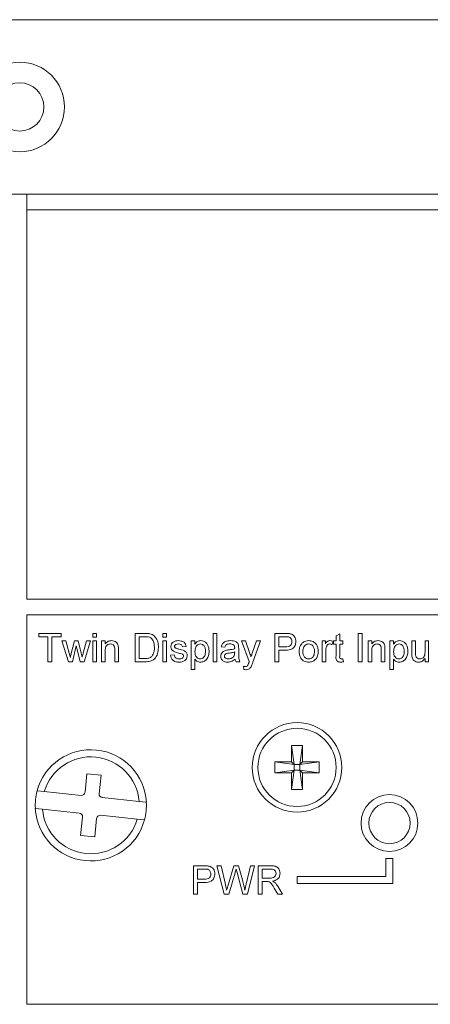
# Model space of a CAD drawing. Header units: millimetres. Extents: x 0 to 1118, y 0 to 864.
# Tile 115 of 256: x 256 to 263, y 442 to 459. Entities that reach past the tile are written whole.
import ezdxf

# ---------------------------------------------------------------- set-up
doc = ezdxf.new("R2010")
doc.units = ezdxf.units.MM

msp = doc.modelspace()

# ---------------------------------------------------------------- linework, layer by layer
at = {"color": 7, "linetype": 'Continuous', "lineweight": 15}
for p, q in [((292.377, 458.95), (219.627, 458.95)), ((292.377, 455.879), (219.627, 455.879)), ((256.127, 455.879), (256.127, 455.604)), ((256.127, 448.754), (256.127, 455.604)), ((256.127, 455.604), (292.377, 455.604)), ((256.127, 448.754), (292.377, 448.754)), ((256.127, 441.63), (256.127, 448.48)), ((256.127, 448.48), (292.377, 448.48)), ((256.338, 448.097), (256.338, 448.155)), ((256.338, 448.155), (256.729, 448.155)), ((256.499, 448.097), (256.338, 448.097)), ((256.499, 447.655), (256.499, 448.097)), ((256.729, 448.097), (256.569, 448.097)), ((256.569, 448.097), (256.569, 447.655)), ((256.729, 448.155), (256.729, 448.097)), ((257.287, 448.155), (257.351, 448.155)), ((257.287, 448.091), (257.287, 448.155)), ((257.351, 448.091), (257.287, 448.091)), ((257.351, 448.155), (257.351, 448.091)), ((258.031, 448.155), (258.202, 448.155)), ((258.031, 447.655), (258.031, 448.155)), ((258.101, 448.097), (258.101, 447.713)), ((258.202, 448.097), (258.101, 448.097)), ((258.518, 448.155), (258.582, 448.155)), ((258.518, 448.091), (258.518, 448.155)), ((258.582, 448.091), (258.518, 448.091)), ((258.582, 448.155), (258.582, 448.091)), ((259.402, 448.155), (259.467, 448.155)), ((259.402, 447.655), (259.402, 448.155)), ((259.467, 448.155), (259.467, 447.655)), ((260.486, 448.155), (260.669, 448.155)), ((260.486, 447.655), (260.486, 448.155)), ((260.556, 448.097), (260.556, 447.918)), ((260.676, 448.097), (260.556, 448.097)), ((261.563, 448.109), (261.627, 448.146)), ((261.563, 448.021), (261.563, 448.109)), ((261.627, 448.146), (261.627, 448.021)), ((261.954, 448.155), (262.024, 448.155)), ((261.954, 447.655), (261.954, 448.155)), ((262.024, 448.155), (262.024, 447.655)), ((256.745, 448.021), (256.812, 448.021)), ((256.859, 447.655), (256.745, 448.021)), ((256.812, 448.021), (256.873, 447.808)), ((256.909, 447.804), (256.963, 448.021)), ((256.995, 447.936), (256.928, 447.655)), ((256.963, 448.021), (257.029, 448.021)), ((257.01, 447.87), (256.995, 447.936)), ((257.029, 448.021), (257.083, 447.806)), ((257.117, 447.808), (257.178, 448.021)), ((257.245, 448.021), (257.137, 447.655)), ((257.178, 448.021), (257.245, 448.021)), ((257.287, 448.021), (257.351, 448.021)), ((257.287, 447.655), (257.287, 448.021)), ((257.351, 448.021), (257.351, 447.655)), ((257.441, 448.021), (257.505, 448.021)), ((257.441, 447.655), (257.441, 448.021)), ((257.505, 448.021), (257.505, 447.97)), ((258.518, 448.021), (258.582, 448.021)), ((258.518, 447.655), (258.518, 448.021)), ((258.582, 448.021), (258.582, 447.655)), ((258.928, 447.924), (258.864, 447.918)), ((259.018, 448.021), (259.082, 448.021)), ((259.018, 447.521), (259.018, 448.021)), ((259.082, 448.021), (259.082, 447.963)), ((259.608, 447.912), (259.543, 447.918)), ((259.902, 448.021), (259.97, 448.021)), ((260.037, 447.658), (259.902, 448.021)), ((259.97, 448.021), (260.042, 447.82)), ((260.091, 447.808), (260.165, 448.021)), ((260.233, 448.021), (260.102, 447.647)), ((260.165, 448.021), (260.233, 448.021)), ((260.556, 447.918), (260.677, 447.918)), ((261.319, 448.021), (261.377, 448.021)), ((261.319, 447.655), (261.319, 448.021)), ((261.377, 448.021), (261.377, 447.97)), ((261.511, 448.01), (261.491, 447.954)), ((261.518, 448.021), (261.563, 448.021)), ((261.518, 447.963), (261.518, 448.021)), ((261.563, 447.963), (261.518, 447.963)), ((261.563, 447.758), (261.563, 447.963)), ((261.627, 448.021), (261.684, 448.021)), ((261.627, 447.963), (261.627, 447.756)), ((261.684, 447.963), (261.627, 447.963)), ((261.684, 448.021), (261.684, 447.963)), ((262.127, 448.021), (262.191, 448.021)), ((262.127, 447.655), (262.127, 448.021)), ((262.191, 448.021), (262.191, 447.97)), ((262.511, 448.021), (262.575, 448.021)), ((262.511, 447.521), (262.511, 448.021)), ((262.575, 448.021), (262.575, 447.963)), ((262.896, 448.021), (262.96, 448.021)), ((262.896, 447.795), (262.896, 448.021)), ((262.96, 448.021), (262.96, 447.822)), ((263.127, 448.021), (263.191, 448.021)), ((263.127, 447.829), (263.127, 448.021)), ((263.191, 448.021), (263.191, 447.655)), ((256.873, 447.808), (256.892, 447.731)), ((257.063, 447.655), (257.01, 447.87)), ((257.083, 447.806), (257.098, 447.739)), ((257.098, 447.739), (257.117, 447.808)), ((257.505, 447.851), (257.505, 447.655)), ((257.672, 447.655), (257.672, 447.873)), ((257.736, 447.879), (257.736, 447.655)), ((258.652, 447.771), (258.717, 447.777)), ((259.78, 447.81), (259.781, 447.828)), ((259.851, 447.892), (259.851, 447.814)), ((260.679, 447.86), (260.556, 447.86)), ((260.556, 447.86), (260.556, 447.655)), ((261.383, 447.849), (261.383, 447.655)), ((262.191, 447.851), (262.191, 447.655)), ((262.358, 447.655), (262.358, 447.873)), ((262.422, 447.879), (262.422, 447.655)), ((256.569, 447.655), (256.499, 447.655)), ((256.928, 447.655), (256.859, 447.655)), ((257.137, 447.655), (257.063, 447.655)), ((257.351, 447.655), (257.287, 447.655)), ((257.505, 447.655), (257.441, 447.655)), ((257.736, 447.655), (257.672, 447.655)), ((258.21, 447.655), (258.031, 447.655)), ((258.101, 447.713), (258.204, 447.713)), ((258.582, 447.655), (258.518, 447.655)), ((259.082, 447.701), (259.082, 447.521)), ((259.467, 447.655), (259.402, 447.655)), ((259.87, 447.655), (259.806, 447.655)), ((259.941, 447.521), (259.934, 447.577)), ((260.556, 447.655), (260.486, 447.655)), ((261.383, 447.655), (261.319, 447.655)), ((261.684, 447.708), (261.691, 447.654)), ((262.024, 447.655), (261.954, 447.655)), ((262.191, 447.655), (262.127, 447.655)), ((262.422, 447.655), (262.358, 447.655)), ((262.575, 447.701), (262.575, 447.521)), ((263.127, 447.655), (263.127, 447.715)), ((263.191, 447.655), (263.127, 447.655)), ((259.082, 447.521), (259.018, 447.521)), ((262.575, 447.521), (262.511, 447.521)), ((260.778, 446.185), (260.976, 446.185)), ((260.778, 445.896), (260.778, 446.185)), ((260.778, 446.185), (260.827, 445.847)), ((260.976, 446.185), (260.926, 445.847)), ((260.976, 446.185), (260.976, 445.896)), ((260.489, 445.896), (260.827, 445.847)), ((260.489, 445.896), (260.778, 445.896)), ((260.489, 445.699), (260.489, 445.896)), ((260.827, 445.847), (260.778, 445.896)), ((260.827, 445.748), (260.827, 445.847)), ((260.827, 445.847), (260.926, 445.847)), ((261.264, 445.896), (260.926, 445.847)), ((260.976, 445.896), (260.926, 445.847)), ((260.926, 445.847), (260.926, 445.748)), ((260.976, 445.896), (261.264, 445.896)), ((261.264, 445.896), (261.264, 445.699)), ((257.183, 445.684), (257.15, 445.361)), ((257.432, 445.658), (257.183, 445.684)), ((257.399, 445.335), (257.432, 445.658)), ((260.489, 445.699), (260.827, 445.748)), ((260.778, 445.699), (260.489, 445.699)), ((260.778, 445.699), (260.827, 445.748)), ((260.778, 445.41), (260.827, 445.748)), ((260.778, 445.41), (260.778, 445.699)), ((260.926, 445.748), (260.827, 445.748)), ((260.976, 445.41), (260.926, 445.748)), ((260.926, 445.748), (260.976, 445.699)), ((261.264, 445.699), (260.926, 445.748)), ((260.976, 445.699), (260.976, 445.41)), ((261.264, 445.699), (260.976, 445.699)), ((256.434, 445.372), (256.308, 445.385)), ((257.081, 445.305), (256.434, 445.372)), ((260.976, 445.41), (260.778, 445.41)), ((258.101, 445.2), (257.454, 445.266)), ((258.228, 445.186), (258.101, 445.2)), ((256.276, 445.074), (256.402, 445.061)), ((256.402, 445.061), (257.049, 444.994)), ((257.422, 444.955), (258.069, 444.889)), ((257.105, 444.925), (257.072, 444.602)), ((257.32, 444.576), (257.354, 444.9)), ((258.069, 444.889), (258.196, 444.876)), ((257.072, 444.602), (257.32, 444.576)), ((262.564, 444.193), (262.439, 444.193)), ((262.439, 444.193), (262.439, 443.88)), ((262.564, 443.755), (262.564, 444.193)), ((259.059, 444.068), (259.243, 444.068)), ((259.059, 443.568), (259.059, 444.068)), ((259.249, 444.01), (259.13, 444.01)), ((259.13, 444.01), (259.13, 443.83)), ((259.47, 444.068), (259.543, 444.068)), ((259.596, 443.568), (259.47, 444.068)), ((259.543, 444.068), (259.617, 443.739)), ((259.665, 443.726), (259.764, 444.068)), ((259.787, 443.942), (259.679, 443.568)), ((259.764, 444.068), (259.849, 444.068)), ((259.926, 443.568), (259.822, 443.95)), ((259.849, 444.068), (259.92, 443.817)), ((259.983, 443.741), (260.057, 444.068)), ((260.13, 444.068), (260.004, 443.568)), ((260.057, 444.068), (260.13, 444.068)), ((260.194, 444.068), (260.411, 444.068)), ((260.194, 443.568), (260.194, 444.068)), ((260.265, 444.01), (260.265, 443.85)), ((260.414, 444.01), (260.265, 444.01)), ((259.13, 443.83), (259.251, 443.83)), ((259.252, 443.773), (259.13, 443.773)), ((259.13, 443.773), (259.13, 443.568)), ((260.265, 443.85), (260.399, 443.85)), ((260.337, 443.792), (260.265, 443.792)), ((260.265, 443.792), (260.265, 443.568)), ((262.439, 443.88), (260.877, 443.88)), ((260.877, 443.88), (260.877, 443.755)), ((260.877, 443.755), (262.564, 443.755)), ((259.13, 443.568), (259.059, 443.568)), ((259.679, 443.568), (259.596, 443.568)), ((260.004, 443.568), (259.926, 443.568)), ((260.265, 443.568), (260.194, 443.568)), ((260.539, 443.568), (260.477, 443.673)), ((260.538, 443.706), (260.62, 443.568)), ((260.62, 443.568), (260.539, 443.568)), ((256.127, 441.63), (292.377, 441.63))]:
    msp.add_line(p, q, dxfattribs=at)
for centre, radius in [((256.002, 457.415), 0.787), ((256.002, 457.415), 0.425), ((260.877, 445.798), 0.787), ((260.877, 445.798), 0.688), ((262.502, 444.818), 0.5), ((262.502, 444.818), 0.363)]:
    msp.add_circle(centre, radius, dxfattribs=at)
for centre, radius, start, end in [((257.252, 445.13), 0.978, 3.3035, 164.9075), ((257.252, 445.13), 0.853, 4.6666, 163.5444), ((257.252, 445.13), 0.977, 164.9075, 183.3035), ((257.088, 445.367), 0.0625, 264.1055, 354.1055), ((257.461, 445.328), 0.0625, 174.1055, 264.1055), ((257.252, 445.13), 0.977, 344.9075, 3.3035), ((257.252, 445.13), 0.978, 183.3035, 344.9075), ((257.252, 445.13), 0.852, 184.6666, 343.5444), ((257.043, 444.932), 0.0625, 354.1055, 84.1055), ((257.416, 444.893), 0.0625, 84.1055, 174.1055)]:
    msp.add_arc(centre, radius, start, end, dxfattribs=at)
for points, knots in [([(258.202, 448.155), (258.218, 448.155), (258.248, 448.155), (258.277, 448.15), (258.29, 448.148)], [0, 0, 0, 0, 0.560174, 1, 1, 1, 1]), ([(258.285, 448.087), (258.27, 448.091), (258.243, 448.097), (258.215, 448.097), (258.202, 448.097)], [0, 0, 0, 0, 0.559255, 1, 1, 1, 1]), ([(258.37, 447.909), (258.368, 447.949), (258.365, 448.004), (258.325, 448.064), (258.298, 448.079), (258.285, 448.087)], [0, 0, 0, 0, 0.55915, 0.78004, 1, 1, 1, 1]), ([(258.29, 448.148), (258.305, 448.144), (258.331, 448.136), (258.353, 448.12), (258.363, 448.112)], [0, 0, 0, 0, 0.559847, 1, 1, 1, 1]), ([(258.363, 448.112), (258.377, 448.097), (258.407, 448.066), (258.435, 447.995), (258.439, 447.941), (258.441, 447.908)], [0, 0, 0, 0, 0.279769, 0.559929, 1, 1, 1, 1]), ([(260.669, 448.155), (260.683, 448.155), (260.708, 448.155), (260.733, 448.152), (260.744, 448.15)], [0, 0, 0, 0, 0.560101, 1, 1, 1, 1]), ([(260.733, 448.093), (260.723, 448.095), (260.703, 448.098), (260.684, 448.097), (260.676, 448.097)], [0, 0, 0, 0, 0.559585, 1, 1, 1, 1]), ([(260.787, 448.009), (260.786, 448.019), (260.785, 448.039), (260.773, 448.065), (260.755, 448.084), (260.741, 448.09), (260.733, 448.093)], [0, 0, 0, 0, 0.280261, 0.560078, 0.78015, 1, 1, 1, 1]), ([(260.744, 448.15), (260.762, 448.146), (260.798, 448.137), (260.835, 448.099), (260.854, 448.055), (260.857, 448.026), (260.858, 448.011)], [0, 0, 0, 0, 0.280013, 0.55891, 0.779396, 1, 1, 1, 1]), ([(257.505, 447.97), (257.512, 447.979), (257.527, 447.999), (257.565, 448.022), (257.597, 448.025), (257.616, 448.027)], [0, 0, 0, 0, 0.280554, 0.560815, 1, 1, 1, 1]), ([(257.598, 447.969), (257.588, 447.968), (257.566, 447.967), (257.537, 447.951), (257.507, 447.914), (257.506, 447.877), (257.505, 447.851)], [0, 0, 0, 0, 0.187273, 0.374362, 0.56054, 1, 1, 1, 1]), ([(257.672, 447.873), (257.672, 447.886), (257.671, 447.912), (257.658, 447.947), (257.629, 447.967), (257.609, 447.968), (257.598, 447.969)], [0, 0, 0, 0, 0.28168, 0.559785, 0.779587, 1, 1, 1, 1]), ([(257.616, 448.027), (257.631, 448.026), (257.661, 448.023), (257.699, 448.004), (257.723, 447.973), (257.729, 447.95), (257.732, 447.939)], [0, 0, 0, 0, 0.280216, 0.559971, 0.779636, 1, 1, 1, 1]), ([(257.732, 447.939), (257.734, 447.927), (257.736, 447.908), (257.736, 447.888), (257.736, 447.879)], [0, 0, 0, 0, 0.559791, 1, 1, 1, 1]), ([(258.441, 447.908), (258.438, 447.871), (258.433, 447.799), (258.382, 447.704), (258.296, 447.659), (258.239, 447.656), (258.21, 447.655)], [0, 0, 0, 0, 0.28084, 0.5599517, 0.7790685, 1, 1, 1, 1]), ([(258.322, 447.748), (258.339, 447.776), (258.369, 447.826), (258.37, 447.883), (258.37, 447.909)], [0, 0, 0, 0, 0.557452, 1, 1, 1, 1]), ([(258.659, 447.921), (258.661, 447.939), (258.666, 447.97), (258.689, 447.992), (258.699, 448.001)], [0, 0, 0, 0, 0.558927, 1, 1, 1, 1]), ([(258.801, 447.807), (258.769, 447.815), (258.728, 447.825), (258.686, 447.853), (258.665, 447.879), (258.661, 447.904), (258.659, 447.921)], [0, 0, 0, 0, 0.501321, 0.626592, 0.751817, 1, 1, 1, 1]), ([(258.699, 448.001), (258.715, 448.01), (258.743, 448.025), (258.774, 448.026), (258.788, 448.027)], [0, 0, 0, 0, 0.5589377, 1, 1, 1, 1]), ([(258.793, 447.969), (258.778, 447.969), (258.754, 447.968), (258.732, 447.952), (258.724, 447.939), (258.723, 447.931), (258.723, 447.927)], [0, 0, 0, 0, 0.49977, 0.749095, 0.874592, 1, 1, 1, 1]), ([(258.723, 447.927), (258.723, 447.924), (258.724, 447.917), (258.728, 447.911), (258.73, 447.908)], [0, 0, 0, 0, 0.559236, 1, 1, 1, 1]), ([(258.73, 447.908), (258.733, 447.905), (258.739, 447.899), (258.747, 447.895), (258.751, 447.894)], [0, 0, 0, 0, 0.559084, 1, 1, 1, 1]), ([(258.788, 448.027), (258.806, 448.026), (258.842, 448.024), (258.89, 448.004), (258.92, 447.966), (258.925, 447.938), (258.928, 447.924)], [0, 0, 0, 0, 0.280737, 0.560427, 0.77945, 1, 1, 1, 1]), ([(258.864, 447.918), (258.862, 447.927), (258.857, 447.944), (258.831, 447.967), (258.807, 447.968), (258.793, 447.969)], [0, 0, 0, 0, 0.2803044, 0.560237, 1, 1, 1, 1]), ([(259.082, 447.963), (259.096, 447.983), (259.121, 448.019), (259.164, 448.025), (259.183, 448.027)], [0, 0, 0, 0, 0.560159, 1, 1, 1, 1]), ([(259.176, 447.969), (259.165, 447.968), (259.142, 447.965), (259.115, 447.942), (259.086, 447.901), (259.084, 447.862), (259.082, 447.835)], [0, 0, 0, 0, 0.186313, 0.373288, 0.560513, 1, 1, 1, 1]), ([(259.268, 447.84), (259.267, 447.856), (259.266, 447.889), (259.248, 447.933), (259.215, 447.963), (259.189, 447.967), (259.176, 447.969)], [0, 0, 0, 0, 0.281282, 0.560954, 0.780919, 1, 1, 1, 1]), ([(259.183, 448.027), (259.2, 448.025), (259.234, 448.023), (259.277, 447.995), (259.322, 447.937), (259.328, 447.88), (259.332, 447.841)], [0, 0, 0, 0, 0.1870904, 0.3740516, 0.5611041, 1, 1, 1, 1]), ([(259.543, 447.918), (259.549, 447.938), (259.561, 447.978), (259.624, 448.022), (259.677, 448.025), (259.709, 448.027)], [0, 0, 0, 0, 0.28043, 0.559303, 1, 1, 1, 1]), ([(259.697, 447.969), (259.687, 447.969), (259.665, 447.968), (259.634, 447.959), (259.616, 447.936), (259.61, 447.92), (259.608, 447.912)], [0, 0, 0, 0, 0.280855, 0.559751, 0.7795, 1, 1, 1, 1]), ([(259.764, 447.95), (259.753, 447.957), (259.732, 447.969), (259.708, 447.969), (259.697, 447.969)], [0, 0, 0, 0, 0.557871, 1, 1, 1, 1]), ([(259.709, 448.027), (259.742, 448.025), (259.789, 448.023), (259.837, 447.984), (259.844, 447.959), (259.848, 447.947)], [0, 0, 0, 0, 0.559253, 0.779195, 1, 1, 1, 1]), ([(259.781, 447.901), (259.78, 447.911), (259.78, 447.929), (259.769, 447.944), (259.764, 447.95)], [0, 0, 0, 0, 0.5619027, 1, 1, 1, 1]), ([(259.78, 447.886), (259.78, 447.887), (259.78, 447.89), (259.78, 447.895), (259.781, 447.898), (259.781, 447.901)], [0, 0, 0, 0, 0.250088, 0.500176, 1, 1, 1, 1]), ([(259.848, 447.947), (259.849, 447.937), (259.851, 447.918), (259.851, 447.9), (259.851, 447.892)], [0, 0, 0, 0, 0.5598174, 1, 1, 1, 1]), ([(260.677, 447.918), (260.692, 447.919), (260.723, 447.92), (260.764, 447.938), (260.785, 447.973), (260.786, 447.997), (260.787, 448.009)], [0, 0, 0, 0, 0.281401, 0.559753, 0.779356, 1, 1, 1, 1]), ([(260.858, 448.011), (260.855, 447.986), (260.85, 447.937), (260.786, 447.864), (260.719, 447.862), (260.679, 447.86)], [0, 0, 0, 0, 0.280751, 0.559708, 1, 1, 1, 1]), ([(260.915, 447.838), (260.917, 447.869), (260.919, 447.925), (260.955, 447.968), (260.97, 447.987)], [0, 0, 0, 0, 0.560963, 1, 1, 1, 1]), ([(260.97, 447.987), (260.989, 448), (261.023, 448.023), (261.064, 448.026), (261.082, 448.027)], [0, 0, 0, 0, 0.559033, 1, 1, 1, 1]), ([(261.082, 447.969), (261.07, 447.968), (261.047, 447.966), (261.016, 447.947), (260.984, 447.907), (260.981, 447.866), (260.979, 447.838)], [0, 0, 0, 0, 0.187137, 0.374025, 0.561097, 1, 1, 1, 1]), ([(261.082, 448.027), (261.108, 448.024), (261.161, 448.018), (261.218, 447.967), (261.245, 447.905), (261.247, 447.864), (261.249, 447.843)], [0, 0, 0, 0, 0.279556, 0.5586, 0.778991, 1, 1, 1, 1]), ([(261.184, 447.84), (261.184, 447.857), (261.182, 447.892), (261.16, 447.936), (261.123, 447.965), (261.096, 447.968), (261.082, 447.969)], [0, 0, 0, 0, 0.281064, 0.560316, 0.780174, 1, 1, 1, 1]), ([(261.377, 447.97), (261.386, 447.986), (261.4, 448.009), (261.43, 448.025), (261.444, 448.026), (261.451, 448.027)], [0, 0, 0, 0, 0.559599, 0.779772, 1, 1, 1, 1]), ([(261.393, 447.922), (261.39, 447.909), (261.384, 447.885), (261.383, 447.86), (261.383, 447.849)], [0, 0, 0, 0, 0.5598877, 1, 1, 1, 1]), ([(261.449, 447.969), (261.442, 447.968), (261.427, 447.967), (261.405, 447.951), (261.398, 447.933), (261.393, 447.922)], [0, 0, 0, 0, 0.280305, 0.560911, 1, 1, 1, 1]), ([(261.491, 447.954), (261.484, 447.959), (261.471, 447.967), (261.456, 447.969), (261.449, 447.969)], [0, 0, 0, 0, 0.560116, 1, 1, 1, 1]), ([(261.451, 448.027), (261.463, 448.026), (261.484, 448.024), (261.503, 448.014), (261.511, 448.01)], [0, 0, 0, 0, 0.559546, 1, 1, 1, 1]), ([(262.191, 447.97), (262.198, 447.979), (262.213, 447.999), (262.251, 448.022), (262.283, 448.025), (262.302, 448.027)], [0, 0, 0, 0, 0.280554, 0.560815, 1, 1, 1, 1]), ([(262.284, 447.969), (262.274, 447.968), (262.252, 447.967), (262.223, 447.951), (262.192, 447.914), (262.192, 447.877), (262.191, 447.851)], [0, 0, 0, 0, 0.187273, 0.374362, 0.56054, 1, 1, 1, 1]), ([(262.358, 447.873), (262.357, 447.886), (262.357, 447.912), (262.344, 447.947), (262.315, 447.967), (262.295, 447.968), (262.284, 447.969)], [0, 0, 0, 0, 0.2816799, 0.5597852, 0.7795872, 1, 1, 1, 1]), ([(262.302, 448.027), (262.317, 448.026), (262.347, 448.023), (262.385, 448.004), (262.409, 447.973), (262.415, 447.95), (262.418, 447.939)], [0, 0, 0, 0, 0.280216, 0.559971, 0.779636, 1, 1, 1, 1]), ([(262.418, 447.939), (262.42, 447.927), (262.422, 447.908), (262.422, 447.888), (262.422, 447.879)], [0, 0, 0, 0, 0.559791, 1, 1, 1, 1]), ([(262.575, 447.963), (262.59, 447.983), (262.615, 448.019), (262.658, 448.025), (262.677, 448.027)], [0, 0, 0, 0, 0.560159, 1, 1, 1, 1]), ([(262.67, 447.969), (262.659, 447.968), (262.636, 447.965), (262.609, 447.942), (262.58, 447.901), (262.577, 447.862), (262.575, 447.835)], [0, 0, 0, 0, 0.186313, 0.373288, 0.560513, 1, 1, 1, 1]), ([(262.761, 447.84), (262.761, 447.856), (262.759, 447.889), (262.741, 447.933), (262.709, 447.963), (262.683, 447.967), (262.67, 447.969)], [0, 0, 0, 0, 0.281282, 0.560954, 0.780919, 1, 1, 1, 1]), ([(262.677, 448.027), (262.694, 448.025), (262.727, 448.023), (262.771, 447.995), (262.816, 447.937), (262.822, 447.88), (262.825, 447.841)], [0, 0, 0, 0, 0.18709, 0.374052, 0.561104, 1, 1, 1, 1]), ([(256.892, 447.731), (256.895, 447.745), (256.9, 447.769), (256.906, 447.794), (256.909, 447.804)], [0, 0, 0, 0, 0.559994, 1, 1, 1, 1]), ([(258.204, 447.713), (258.228, 447.713), (258.272, 447.713), (258.307, 447.737), (258.322, 447.748)], [0, 0, 0, 0, 0.561861, 1, 1, 1, 1]), ([(258.804, 447.649), (258.784, 447.65), (258.744, 447.652), (258.692, 447.679), (258.663, 447.724), (258.656, 447.755), (258.652, 447.771)], [0, 0, 0, 0, 0.280739, 0.559297, 0.779311, 1, 1, 1, 1]), ([(258.717, 447.777), (258.719, 447.765), (258.724, 447.742), (258.755, 447.711), (258.786, 447.708), (258.805, 447.706)], [0, 0, 0, 0, 0.281314, 0.561069, 1, 1, 1, 1]), ([(258.751, 447.894), (258.76, 447.891), (258.776, 447.886), (258.792, 447.882), (258.799, 447.88)], [0, 0, 0, 0, 0.5599649, 1, 1, 1, 1]), ([(258.799, 447.88), (258.833, 447.871), (258.874, 447.861), (258.918, 447.834), (258.935, 447.814), (258.946, 447.791), (258.947, 447.773), (258.947, 447.765)], [0, 0, 0, 0, 0.500446, 0.625396, 0.750274, 0.875069, 1, 1, 1, 1]), ([(258.861, 447.788), (258.85, 447.792), (258.83, 447.799), (258.81, 447.804), (258.801, 447.807)], [0, 0, 0, 0, 0.559788, 1, 1, 1, 1]), ([(258.947, 447.765), (258.944, 447.746), (258.938, 447.707), (258.884, 447.657), (258.835, 447.652), (258.804, 447.649)], [0, 0, 0, 0, 0.279926, 0.5600378, 1, 1, 1, 1]), ([(258.805, 447.706), (258.815, 447.707), (258.834, 447.708), (258.86, 447.717), (258.879, 447.735), (258.882, 447.751), (258.883, 447.758)], [0, 0, 0, 0, 0.281188, 0.560952, 0.781095, 1, 1, 1, 1]), ([(258.883, 447.758), (258.883, 447.762), (258.882, 447.769), (258.874, 447.78), (258.866, 447.785), (258.861, 447.788)], [0, 0, 0, 0, 0.279757, 0.559839, 1, 1, 1, 1]), ([(259.082, 447.835), (259.083, 447.818), (259.084, 447.785), (259.102, 447.742), (259.135, 447.712), (259.161, 447.708), (259.174, 447.706)], [0, 0, 0, 0, 0.2812258, 0.5607439, 0.7806464, 1, 1, 1, 1]), ([(259.174, 447.706), (259.185, 447.708), (259.208, 447.71), (259.236, 447.732), (259.265, 447.773), (259.266, 447.812), (259.268, 447.84)], [0, 0, 0, 0, 0.18658, 0.37341, 0.560325, 1, 1, 1, 1]), ([(259.332, 447.841), (259.33, 447.815), (259.326, 447.763), (259.292, 447.698), (259.237, 447.657), (259.196, 447.651), (259.176, 447.649)], [0, 0, 0, 0, 0.28075, 0.560278, 0.780161, 1, 1, 1, 1]), ([(259.537, 447.752), (259.538, 447.765), (259.541, 447.792), (259.569, 447.834), (259.602, 447.848), (259.622, 447.856)], [0, 0, 0, 0, 0.280458, 0.560983, 1, 1, 1, 1]), ([(259.657, 447.649), (259.64, 447.65), (259.607, 447.652), (259.565, 447.676), (259.54, 447.713), (259.538, 447.739), (259.537, 447.752)], [0, 0, 0, 0, 0.280815, 0.55969, 0.779696, 1, 1, 1, 1]), ([(259.684, 447.808), (259.666, 447.806), (259.643, 447.804), (259.619, 447.791), (259.609, 447.781), (259.602, 447.769), (259.602, 447.76), (259.601, 447.756)], [0, 0, 0, 0, 0.50028, 0.625326, 0.750269, 0.875147, 1, 1, 1, 1]), ([(259.601, 447.756), (259.602, 447.75), (259.603, 447.738), (259.614, 447.723), (259.637, 447.709), (259.657, 447.707), (259.671, 447.706)], [0, 0, 0, 0, 0.186565, 0.373467, 0.560613, 1, 1, 1, 1]), ([(259.622, 447.856), (259.632, 447.858), (259.649, 447.862), (259.667, 447.864), (259.675, 447.865)], [0, 0, 0, 0, 0.559918, 1, 1, 1, 1]), ([(259.671, 447.706), (259.694, 447.709), (259.734, 447.714), (259.76, 447.745), (259.771, 447.759)], [0, 0, 0, 0, 0.559758, 1, 1, 1, 1]), ([(259.675, 447.865), (259.695, 447.867), (259.73, 447.872), (259.765, 447.882), (259.78, 447.886)], [0, 0, 0, 0, 0.560185, 1, 1, 1, 1]), ([(259.781, 447.828), (259.763, 447.823), (259.731, 447.814), (259.699, 447.81), (259.684, 447.808)], [0, 0, 0, 0, 0.55976, 1, 1, 1, 1]), ([(259.771, 447.759), (259.774, 447.768), (259.78, 447.785), (259.78, 447.802), (259.78, 447.81)], [0, 0, 0, 0, 0.558995, 1, 1, 1, 1]), ([(259.851, 447.814), (259.851, 447.8), (259.851, 447.773), (259.851, 447.72), (259.863, 447.681), (259.87, 447.655)], [0, 0, 0, 0, 0.251309, 0.502661, 1, 1, 1, 1]), ([(260.042, 447.82), (260.047, 447.805), (260.056, 447.779), (260.064, 447.752), (260.067, 447.74)], [0, 0, 0, 0, 0.559963, 1, 1, 1, 1]), ([(260.067, 447.74), (260.071, 447.752), (260.079, 447.775), (260.087, 447.798), (260.091, 447.808)], [0, 0, 0, 0, 0.56, 1, 1, 1, 1]), ([(261.082, 447.649), (261.055, 447.652), (261.002, 447.657), (260.944, 447.71), (260.918, 447.775), (260.916, 447.817), (260.915, 447.838)], [0, 0, 0, 0, 0.279616, 0.558371, 0.778858, 1, 1, 1, 1]), ([(260.979, 447.838), (260.98, 447.82), (260.982, 447.785), (261.003, 447.74), (261.041, 447.711), (261.068, 447.708), (261.082, 447.706)], [0, 0, 0, 0, 0.281129, 0.560384, 0.780159, 1, 1, 1, 1]), ([(261.249, 447.843), (261.248, 447.816), (261.246, 447.761), (261.207, 447.693), (261.146, 447.655), (261.103, 447.651), (261.082, 447.649)], [0, 0, 0, 0, 0.281033, 0.559513, 0.779602, 1, 1, 1, 1]), ([(261.082, 447.706), (261.094, 447.707), (261.118, 447.71), (261.148, 447.729), (261.18, 447.771), (261.183, 447.811), (261.184, 447.84)], [0, 0, 0, 0, 0.187044, 0.373945, 0.560983, 1, 1, 1, 1]), ([(261.646, 447.649), (261.636, 447.649), (261.616, 447.65), (261.587, 447.661), (261.559, 447.698), (261.561, 447.733), (261.563, 447.758)], [0, 0, 0, 0, 0.187433, 0.373821, 0.559462, 1, 1, 1, 1]), ([(261.627, 447.756), (261.626, 447.743), (261.625, 447.728), (261.635, 447.714), (261.645, 447.707), (261.653, 447.707), (261.659, 447.706)], [0, 0, 0, 0, 0.499596, 0.625239, 0.750354, 1, 1, 1, 1]), ([(262.575, 447.835), (262.576, 447.818), (262.577, 447.785), (262.595, 447.742), (262.628, 447.712), (262.654, 447.708), (262.667, 447.706)], [0, 0, 0, 0, 0.281226, 0.560744, 0.780646, 1, 1, 1, 1]), ([(262.667, 447.706), (262.679, 447.708), (262.702, 447.71), (262.73, 447.732), (262.758, 447.773), (262.76, 447.812), (262.761, 447.84)], [0, 0, 0, 0, 0.18658, 0.37341, 0.560325, 1, 1, 1, 1]), ([(262.825, 447.841), (262.824, 447.815), (262.82, 447.763), (262.785, 447.698), (262.73, 447.657), (262.69, 447.651), (262.67, 447.649)], [0, 0, 0, 0, 0.28075, 0.560278, 0.780161, 1, 1, 1, 1]), ([(262.9, 447.738), (262.898, 447.748), (262.896, 447.768), (262.896, 447.787), (262.896, 447.795)], [0, 0, 0, 0, 0.559839, 1, 1, 1, 1]), ([(263.016, 447.649), (263.001, 447.65), (262.971, 447.653), (262.933, 447.673), (262.908, 447.703), (262.903, 447.726), (262.9, 447.738)], [0, 0, 0, 0, 0.280286, 0.560186, 0.779607, 1, 1, 1, 1]), ([(262.96, 447.822), (262.96, 447.816), (262.96, 447.806), (262.961, 447.784), (262.962, 447.768), (262.964, 447.758)], [0, 0, 0, 0, 0.250412, 0.500863, 1, 1, 1, 1]), ([(262.964, 447.758), (262.967, 447.749), (262.972, 447.733), (262.996, 447.711), (263.019, 447.708), (263.033, 447.706)], [0, 0, 0, 0, 0.280864, 0.561194, 1, 1, 1, 1]), ([(263.033, 447.706), (263.044, 447.708), (263.066, 447.71), (263.095, 447.726), (263.126, 447.764), (263.126, 447.802), (263.127, 447.829)], [0, 0, 0, 0, 0.187111, 0.374253, 0.560834, 1, 1, 1, 1]), ([(259.176, 447.649), (259.165, 447.65), (259.145, 447.651), (259.11, 447.668), (259.093, 447.689), (259.082, 447.701)], [0, 0, 0, 0, 0.280378, 0.560577, 1, 1, 1, 1]), ([(259.787, 447.7), (259.765, 447.684), (259.726, 447.655), (259.678, 447.651), (259.657, 447.649)], [0, 0, 0, 0, 0.559971, 1, 1, 1, 1]), ([(259.806, 447.655), (259.801, 447.663), (259.792, 447.677), (259.789, 447.693), (259.787, 447.7)], [0, 0, 0, 0, 0.559697, 1, 1, 1, 1]), ([(259.934, 447.577), (259.94, 447.576), (259.951, 447.573), (259.962, 447.572), (259.967, 447.572)], [0, 0, 0, 0, 0.560127, 1, 1, 1, 1]), ([(259.967, 447.572), (259.972, 447.572), (259.983, 447.572), (260.001, 447.579), (260.01, 447.591), (260.015, 447.598)], [0, 0, 0, 0, 0.281143, 0.561491, 1, 1, 1, 1]), ([(260.068, 447.569), (260.062, 447.561), (260.051, 447.544), (260.023, 447.519), (259.996, 447.516), (259.98, 447.514)], [0, 0, 0, 0, 0.2812886, 0.5618723, 1, 1, 1, 1]), ([(260.015, 447.598), (260.018, 447.606), (260.025, 447.621), (260.03, 447.637), (260.032, 447.643)], [0, 0, 0, 0, 0.55976, 1, 1, 1, 1]), ([(260.032, 447.643), (260.032, 447.645), (260.033, 447.647), (260.035, 447.652), (260.036, 447.656), (260.037, 447.658)], [0, 0, 0, 0, 0.250001, 0.500001, 1, 1, 1, 1]), ([(260.102, 447.647), (260.096, 447.632), (260.086, 447.606), (260.073, 447.58), (260.068, 447.569)], [0, 0, 0, 0, 0.560088, 1, 1, 1, 1]), ([(261.691, 447.654), (261.683, 447.653), (261.668, 447.65), (261.652, 447.649), (261.646, 447.649)], [0, 0, 0, 0, 0.560078, 1, 1, 1, 1]), ([(261.659, 447.706), (261.664, 447.707), (261.672, 447.707), (261.681, 447.708), (261.684, 447.708)], [0, 0, 0, 0, 0.559965, 1, 1, 1, 1]), ([(262.67, 447.649), (262.659, 447.65), (262.638, 447.651), (262.604, 447.668), (262.586, 447.689), (262.575, 447.701)], [0, 0, 0, 0, 0.280378, 0.560577, 1, 1, 1, 1]), ([(263.127, 447.715), (263.111, 447.694), (263.082, 447.657), (263.036, 447.651), (263.016, 447.649)], [0, 0, 0, 0, 0.559466, 1, 1, 1, 1]), ([(259.98, 447.514), (259.973, 447.515), (259.959, 447.516), (259.946, 447.52), (259.941, 447.521)], [0, 0, 0, 0, 0.559718, 1, 1, 1, 1]), ([(259.243, 444.068), (259.257, 444.068), (259.282, 444.067), (259.306, 444.064), (259.317, 444.063)], [0, 0, 0, 0, 0.560101, 1, 1, 1, 1]), ([(259.307, 444.006), (259.296, 444.007), (259.277, 444.01), (259.258, 444.01), (259.249, 444.01)], [0, 0, 0, 0, 0.559585, 1, 1, 1, 1]), ([(259.251, 443.83), (259.266, 443.831), (259.296, 443.832), (259.337, 443.85), (259.358, 443.886), (259.36, 443.91), (259.361, 443.922)], [0, 0, 0, 0, 0.281401, 0.559753, 0.779356, 1, 1, 1, 1]), ([(259.431, 443.924), (259.429, 443.899), (259.423, 443.849), (259.36, 443.777), (259.293, 443.774), (259.252, 443.773)], [0, 0, 0, 0, 0.280751, 0.559708, 1, 1, 1, 1]), ([(259.361, 443.922), (259.36, 443.932), (259.359, 443.952), (259.347, 443.977), (259.329, 443.997), (259.314, 444.003), (259.307, 444.006)], [0, 0, 0, 0, 0.2802608, 0.5600775, 0.7801497, 1, 1, 1, 1]), ([(259.317, 444.063), (259.335, 444.059), (259.372, 444.05), (259.409, 444.011), (259.428, 443.967), (259.43, 443.938), (259.431, 443.924)], [0, 0, 0, 0, 0.280013, 0.55891, 0.779396, 1, 1, 1, 1]), ([(259.806, 444.007), (259.803, 443.995), (259.796, 443.973), (259.79, 443.951), (259.787, 443.942)], [0, 0, 0, 0, 0.559999, 1, 1, 1, 1]), ([(259.822, 443.95), (259.819, 443.96), (259.814, 443.98), (259.809, 443.999), (259.806, 444.007)], [0, 0, 0, 0, 0.560007, 1, 1, 1, 1]), ([(260.399, 443.85), (260.413, 443.85), (260.442, 443.851), (260.482, 443.865), (260.504, 443.897), (260.507, 443.92), (260.508, 443.931)], [0, 0, 0, 0, 0.281563, 0.560238, 0.779872, 1, 1, 1, 1]), ([(260.411, 444.068), (260.434, 444.067), (260.48, 444.067), (260.541, 444.04), (260.573, 443.987), (260.577, 443.951), (260.579, 443.933)], [0, 0, 0, 0, 0.281671, 0.559202, 0.779411, 1, 1, 1, 1]), ([(260.508, 443.931), (260.507, 443.944), (260.504, 443.971), (260.469, 444.007), (260.435, 444.009), (260.414, 444.01)], [0, 0, 0, 0, 0.280406, 0.559981, 1, 1, 1, 1]), ([(260.579, 443.933), (260.577, 443.913), (260.572, 443.874), (260.526, 443.817), (260.477, 443.805), (260.446, 443.798)], [0, 0, 0, 0, 0.280517, 0.560502, 1, 1, 1, 1]), ([(259.617, 443.739), (259.621, 443.72), (259.629, 443.686), (259.636, 443.652), (259.64, 443.638)], [0, 0, 0, 0, 0.56, 1, 1, 1, 1]), ([(259.92, 443.817), (259.929, 443.784), (259.943, 443.724), (259.955, 443.664), (259.96, 443.638)], [0, 0, 0, 0, 0.559998, 1, 1, 1, 1]), ([(259.96, 443.638), (259.964, 443.657), (259.972, 443.691), (259.98, 443.726), (259.983, 443.741)], [0, 0, 0, 0, 0.559999, 1, 1, 1, 1]), ([(260.372, 443.79), (260.365, 443.791), (260.354, 443.792), (260.342, 443.792), (260.337, 443.792)], [0, 0, 0, 0, 0.559853, 1, 1, 1, 1]), ([(260.477, 443.673), (260.467, 443.689), (260.452, 443.715), (260.428, 443.749), (260.405, 443.777), (260.383, 443.785), (260.372, 443.79)], [0, 0, 0, 0, 0.340601, 0.560969, 0.780774, 1, 1, 1, 1]), ([(260.446, 443.798), (260.454, 443.795), (260.468, 443.788), (260.48, 443.778), (260.485, 443.774)], [0, 0, 0, 0, 0.5601201, 1, 1, 1, 1]), ([(260.485, 443.774), (260.496, 443.762), (260.516, 443.741), (260.531, 443.717), (260.538, 443.706)], [0, 0, 0, 0, 0.559794, 1, 1, 1, 1]), ([(259.64, 443.638), (259.644, 443.654), (259.653, 443.684), (259.662, 443.713), (259.665, 443.726)], [0, 0, 0, 0, 0.560001, 1, 1, 1, 1])]:
    msp.add_open_spline(points, degree=3, knots=knots, dxfattribs=at)

doc.saveas('drawing.dxf')
